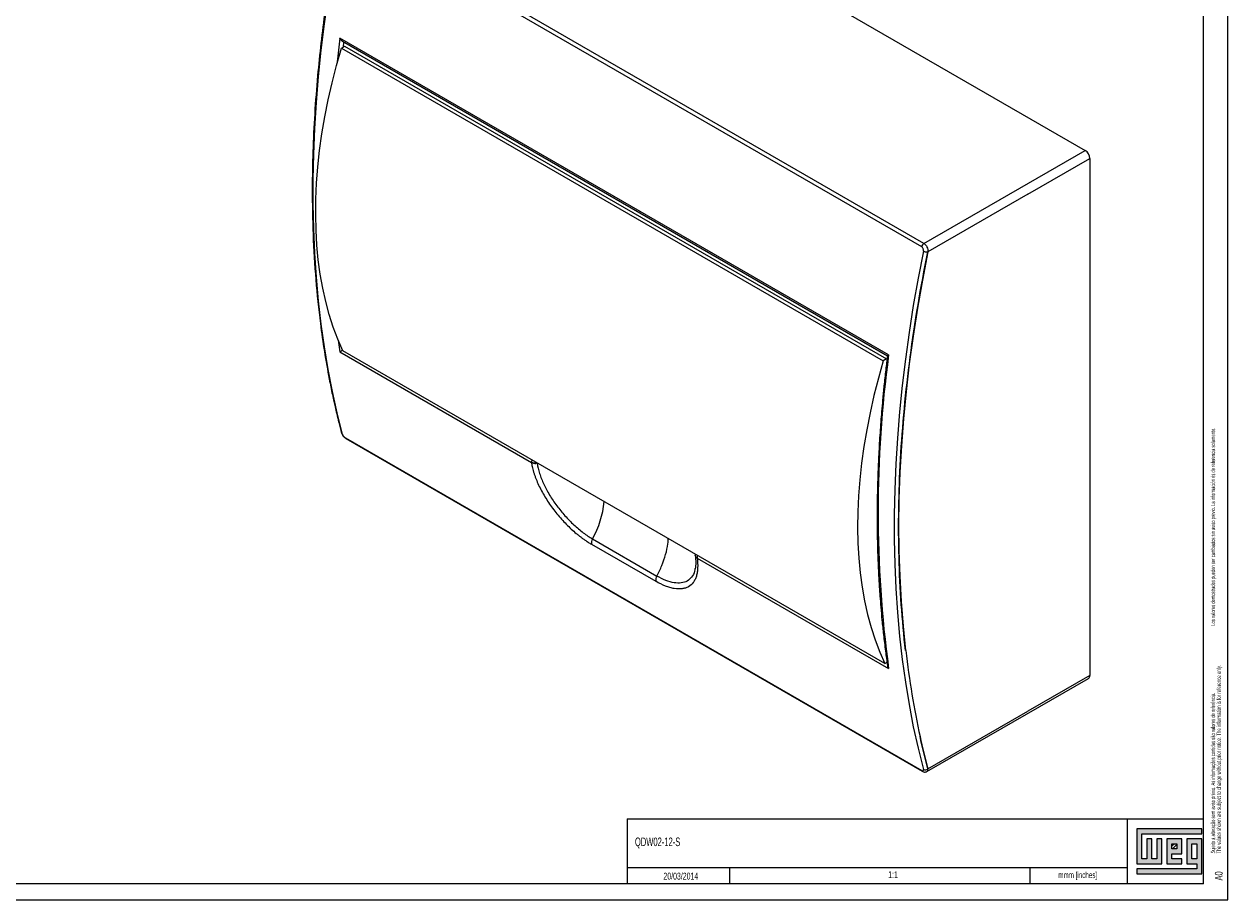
# Model space of a CAD drawing. Header units: millimetres. Extents: x 0 to 1189, y 0 to 841.
# Tile 4 of 7: x 818 to 1189, y 0 to 270. Entities that reach past the tile are written whole.
import ezdxf

# ---------------------------------------------------------------- set-up
doc = ezdxf.new("R2010")
doc.units = ezdxf.units.MM
doc.layers.add('FORMATO', color=7, linetype='Continuous')
doc.layers.add('LEGENDA', color=7, linetype='Continuous')
doc.styles.add('SLDTEXTSTYLE1', font='TXT', dxfattribs={"width": 0.605})
doc.styles.add('SLDTEXTSTYLE2', font='TXT', dxfattribs={"width": 0.569583})

# ---------------------------------------------------------------- blocks, each defined once
blk = doc.blocks.new('SW_NOTE_0')
at = {"color": 0, "linetype": 'Continuous', "lineweight": 0, "attachment_point": 1, "rotation": 90}
for s, insert, char_height, style in [('Sujeito a alteração sem aviso prévio. As informações contidas são valores de referência.                                                           Los valores demostrados pueden ser cambiados sin aviso previo. La información és de referencia solamente.', (-1.71, 0), 1.32292, 'SLDTEXTSTYLE2'), ('The values shown are subject to change without prior notice. The information is for reference only.', (0.06, 0), 1.3229, 'SLDTEXTSTYLE1')]:
    blk.add_mtext(s, dxfattribs=dict(at, insert=insert, char_height=char_height, style=style))

msp = doc.modelspace()

# ---------------------------------------------------------------- hatches: boundary and pattern name
at = {"linetype": 'Continuous'}
msp.add_hatch(color=7, dxfattribs=at).paths.add_polyline_path([(1160.99, 21.93), (1160.99, 11.15), (1168.69, 11.15), (1168.69, 18.85), (1167.15, 18.85), (1167.15, 12.69), (1165.61, 12.69), (1165.61, 18.85), (1164.07, 18.85), (1164.07, 12.69), (1162.53, 12.69), (1162.53, 20.39), (1181.01, 20.39), (1181.01, 21.93)], flags=0)
h = msp.add_hatch(color=7, dxfattribs=at)
h.paths.add_polyline_path([(1160.99, 8.07), (1181.01, 8.07), (1181.01, 18.85), (1176.39, 18.85), (1176.39, 11.15), (1179.47, 11.15), (1179.47, 9.61), (1160.99, 9.61)], flags=0)
h.paths.add_polyline_path([(1177.93, 17.31), (1179.47, 17.31), (1179.47, 12.69), (1177.93, 12.69)], flags=0)
h = msp.add_hatch(color=7, dxfattribs=at)
h.paths.add_polyline_path([(1174.85, 12.69), (1171.77, 12.69), (1171.77, 14.23), (1174.85, 14.23), (1174.85, 18.85), (1170.23, 18.85), (1170.23, 11.15), (1174.85, 11.15)], flags=0)
h.paths.add_polyline_path([(1173.31, 15.77), (1171.77, 15.77), (1171.77, 17.31), (1173.31, 17.31)], flags=0)
h = msp.add_hatch(dxfattribs=at)
h.set_pattern_fill('ANSI31', color=8, scale=0.25, style=0)
h.paths.add_polyline_path([(1173.31, 15.77), (1171.77, 15.77), (1171.77, 17.31), (1173.31, 17.31)], flags=0)

# ---------------------------------------------------------------- linework, layer by layer
at = {"color": 7, "linetype": 'Continuous', "lineweight": 15}
for p, q in [((967.56, 333.29), (1145.04, 230.83)), ((1095.38, 202.16), (917.89, 304.62)), ((1094.69, 201.16), (917.21, 303.62)), ((1084.52, 167.85), (915.52, 265.41)), ((916.29, 264.49), (1084.15, 167.59)), ((916.6, 262.71), (916.77, 264.21)), ((915.98, 262.35), (917, 262.94)), ((915.98, 262.35), (1082.85, 166.01)), ((917, 262.94), (1083.87, 166.61)), ((1095.38, 202.16), (1145.04, 230.83)), ((1127.36, 217.36), (1146.45, 228.38)), ((1146.45, 228.38), (1146.45, 69.16)), ((1127.36, 217.36), (1096.6, 199.61)), ((915.52, 168.81), (974.5, 134.76)), ((1083.32, 72.79), (916.45, 169.13)), ((1083.87, 166.61), (1082.85, 166.01)), ((917.21, 142.34), (1094.69, 39.88)), ((917.39, 142.08), (1094.88, 39.62)), ((974.5, 134.76), (974.51, 134.72)), ((993.01, 109.55), (1012.81, 98.12)), ((993.34, 111.18), (1013.14, 99.75)), ((1024.98, 106.47), (1024.95, 106.34)), ((1024.95, 106.34), (1024.97, 105.99)), ((1025.54, 105.26), (1025.54, 105.3)), ((1025.54, 105.3), (1084.52, 71.25)), ((1089.74, 76.85), (1089.74, 76.85)), ((1083.32, 72.79), (1084.02, 73.2)), ((1096.32, 39.54), (1146.04, 68.24)), ((1146.45, 69.16), (1127.36, 58.14)), ((1096.6, 40.38), (1127.36, 58.14)), ((1094.19, 50.31), (1094.19, 50.31))]:
    msp.add_line(p, q, dxfattribs=at)
at = {"color": 8, "linetype": 'Continuous', "lineweight": 15}
for p, q in [((915.02, 172.39), (915.52, 168.81)), ((976.29, 134.58), (976.29, 134.5)), ((976.29, 134.5), (976.4, 134.52)), ((1024.99, 106.47), (1024.95, 106.33))]:
    msp.add_line(p, q, dxfattribs=at)
at = {"color": 7, "linetype": 'Continuous', "lineweight": 0}
for p, q in [((1181.01, 21.93), (1160.99, 21.93)), ((1160.99, 21.93), (1160.99, 11.15)), ((1162.53, 20.39), (1181.01, 20.39)), ((1162.53, 12.69), (1162.53, 20.39)), ((1165.61, 18.85), (1164.07, 18.85)), ((1164.07, 18.85), (1164.07, 12.69)), ((1165.61, 12.69), (1165.61, 18.85)), ((1168.69, 18.85), (1167.15, 18.85)), ((1167.15, 18.85), (1167.15, 12.69)), ((1168.69, 11.15), (1168.69, 18.85)), ((1174.85, 18.85), (1170.23, 18.85)), ((1170.23, 18.85), (1170.23, 11.15)), ((1174.85, 14.23), (1174.85, 18.85)), ((1181.01, 18.85), (1176.39, 18.85)), ((1176.39, 18.85), (1176.39, 11.15)), ((1181.01, 20.39), (1181.01, 21.93)), ((1181.01, 8.07), (1181.01, 18.85)), ((1171.77, 17.31), (1173.31, 17.31)), ((1171.77, 15.77), (1171.77, 17.31)), ((1173.31, 15.77), (1171.77, 15.77)), ((1173.31, 17.31), (1173.31, 15.77)), ((1177.93, 12.69), (1177.93, 17.31)), ((1177.93, 17.31), (1179.47, 17.31)), ((1179.47, 17.31), (1179.47, 12.69)), ((1160.99, 11.15), (1168.69, 11.15)), ((1164.07, 12.69), (1162.53, 12.69)), ((1167.15, 12.69), (1165.61, 12.69)), ((1170.23, 11.15), (1174.85, 11.15)), ((1171.77, 14.23), (1174.85, 14.23)), ((1171.77, 12.69), (1171.77, 14.23)), ((1174.85, 12.69), (1171.77, 12.69)), ((1174.85, 11.15), (1174.85, 12.69)), ((1176.39, 11.15), (1179.47, 11.15)), ((1179.47, 12.69), (1177.93, 12.69)), ((1179.47, 11.15), (1179.47, 9.61)), ((1035.52, 10.02), (1035.52, 5)), ((1128, 10.03), (1128, 5)), ((1160.99, 9.61), (1160.99, 8.07)), ((1179.47, 9.61), (1160.99, 9.61)), ((1160.99, 8.07), (1181.01, 8.07))]:
    msp.add_line(p, q, dxfattribs=at)
at = {"color": 7, "linetype": 'Continuous', "lineweight": 15, "flags": 128}
for points in [[(916.31, 143.46), (914.69, 149.98), (913.22, 156.63), (911.92, 163.41), (910.77, 170.33), (909.79, 177.36), (908.97, 184.52), (908.32, 191.79), (907.82, 199.17), (907.49, 206.66), (907.33, 214.25), (907.33, 221.94), (907.49, 229.72), (907.82, 237.59), (908.32, 245.54), (908.97, 253.57), (909.79, 261.67), (910.77, 269.84), (911.92, 278.07), (913.22, 286.37), (914.69, 294.71), (916.31, 303.1)], [(916.45, 169.13), (914.9, 172.68), (913.5, 176.4), (912.26, 180.26), (911.17, 184.27), (910.25, 188.42), (909.49, 192.7), (908.89, 197.1), (908.46, 201.62), (908.19, 206.25), (908.08, 210.99), (908.14, 215.82), (908.36, 220.74), (908.75, 225.74), (909.3, 230.82), (910.01, 235.96), (910.89, 241.16), (911.92, 246.4), (913.12, 251.69), (914.47, 257.01), (915.98, 262.35)], [(1095.21, 199.83), (1093.59, 191.44), (1092.12, 183.09), (1090.81, 174.8), (1089.67, 166.56), (1088.69, 158.39), (1087.87, 150.29), (1087.21, 142.26), (1086.72, 134.31), (1086.39, 126.44), (1086.23, 118.66), (1086.23, 110.98), (1086.39, 103.39), (1086.72, 95.9), (1087.21, 88.52), (1087.87, 81.24), (1088.69, 74.09), (1089.67, 67.05), (1090.81, 60.14), (1092.12, 53.35), (1093.59, 46.7), (1095.21, 40.18)], [(1096.6, 199.61), (1094.91, 190.89), (1093.39, 182.22), (1092.05, 173.61), (1090.88, 165.06), (1089.89, 156.58), (1089.07, 148.18), (1088.43, 139.86), (1087.97, 131.63), (1087.69, 123.48), (1087.59, 115.44), (1087.66, 107.49), (1087.92, 99.66), (1088.35, 91.94), (1088.96, 84.33), (1089.74, 76.85)], [(1082.85, 166.01), (1081.35, 160.67), (1080, 155.35), (1078.8, 150.06), (1077.77, 144.82), (1076.89, 139.62), (1076.18, 134.48), (1075.63, 129.41), (1075.24, 124.41), (1075.01, 119.48), (1074.96, 114.65), (1075.06, 109.92), (1075.33, 105.28), (1075.77, 100.76), (1076.37, 96.36), (1077.13, 92.08), (1078.05, 87.93), (1079.13, 83.93), (1080.38, 80.06), (1081.77, 76.35), (1083.32, 72.79)], [(1024.95, 106.33), (1024.95, 106.31), (1024.95, 106.14)], [(1094.2, 50.32), (1094.2, 50.32), (1094.2, 50.32), (1094.19, 50.32), (1094.19, 50.32), (1094.19, 50.32), (1094.19, 50.32), (1094.19, 50.31), (1094.19, 50.31)]]:
    msp.add_lwpolyline(points, dxfattribs=at)
at = {"color": 8, "linetype": 'Continuous', "lineweight": 15, "flags": 128}
for points in [[(915.52, 265.41), (914.76, 258.97), (914.59, 257.46)], [(975.9, 134.46), (975.9, 134.63), (975.9, 134.81)]]:
    msp.add_lwpolyline(points, dxfattribs=at)
at = {"color": 7, "linetype": 'Continuous', "lineweight": 15}
for centre, radius, start, end in [((1143.38, 228.24), 3.07, 2.6055, 57.3945), ((1096.23, 200.85), 1.57, 122.9339, 168.373), ((1439.99, 119.55), 358.74, 172.2619, 187.7381), ((975.63, 136.88), 2.44, 242.704, 276.4115), ((995.52, 109.89), 2.53, 149.3338, 187.7381), ((1026.03, 106.22), 1.08, 184.2361, 243.1902), ((1015.32, 98.46), 2.53, 149.3338, 187.7381), ((1092.33, 65.43), 11.71, 102.6101, 102.7478), ((1145.5, 69.04), 0.959, 304.0564, 7.2558), ((1329.23, 102.14), 240.69, 192.4358, 194.8691), ((1095.76, 41.33), 1.27, 244.5193, 311.4898)]:
    msp.add_arc(centre, radius, start, end, dxfattribs=at)
at = {"color": 8, "linetype": 'Continuous', "lineweight": 15}
for centre, radius, start, end in [((917.6, 142.43), 0.403, 191.8417, 238.3646), ((975.82, 134.87), 1.32, 150.6159, 184.7979), ((967.84, 125.4), 29.2, 330.8577, 354.6523), ((1026.88, 105.4), 1.35, 150.9902, 184.4235), ((1095.09, 39.97), 0.403, 191.8467, 238.2647)]:
    msp.add_arc(centre, radius, start, end, dxfattribs=at)
at = {"color": 7, "linetype": 'Continuous', "lineweight": 15}
for points, knots in [([(916.02, 303.49), (915.79, 302.36), (915.38, 300.29), (914.84, 297.48), (914.41, 295.23), (914.08, 293.39), (913.5, 290.17), (912.39, 283.68), (910.99, 274.36), (909.66, 263.85), (908.56, 253.22), (907.71, 242.08), (907.16, 230.49), (906.94, 218.05), (907.18, 204.84), (908.02, 190.98), (909.27, 179.02), (910.72, 168.87), (911.86, 162.39), (912.73, 158), (913.2, 155.69), (913.64, 153.67), (914.08, 151.71), (914.58, 149.56), (915.24, 146.85), (915.75, 144.88), (916.03, 143.81)], [0, 0, 0, 0, 0.0191875, 0.0351635, 0.0479173, 0.0575788, 0.0665363, 0.1030333, 0.1688145, 0.2275496, 0.2862861, 0.3562113, 0.4261387, 0.4960683, 0.5850702, 0.6740762, 0.7630865, 0.8218387, 0.8805929, 0.8978285, 0.914429, 0.9296202, 0.9410508, 0.9565998, 0.9762549, 1, 1, 1, 1]), ([(916.29, 264.5), (916.28, 264.5), (916.2, 264.54), (916.01, 264.7), (915.8, 264.93), (915.66, 265.16), (915.58, 265.3), (915.54, 265.37), (915.52, 265.41)], [0, 0, 0, 0, 0.0276933, 0.2322272, 0.6149377, 0.8074223, 0.876472, 1, 1, 1, 1]), ([(1095.21, 199.83), (1095.24, 199.95), (1095.24, 200.08), (1095.22, 200.34), (1095.19, 200.47), (1095.09, 200.72), (1095.03, 200.84), (1094.88, 201.03), (1094.79, 201.11), (1094.69, 201.16)], [0, 0, 0, 0, 0.25, 0.25, 0.5, 0.5, 0.75, 0.75, 1, 1, 1, 1]), ([(1095.38, 202.16), (1095.47, 202.11), (1095.56, 202.04), (1095.74, 201.89), (1095.83, 201.8), (1095.99, 201.62), (1096.07, 201.51), (1096.21, 201.3), (1096.27, 201.18), (1096.44, 200.83), (1096.52, 200.57), (1096.59, 200.2), (1096.61, 200.08), (1096.62, 199.84), (1096.61, 199.72), (1096.6, 199.61)], [0, 0, 0, 0, 0.125, 0.125, 0.25, 0.25, 0.375, 0.375, 0.5, 0.5, 0.75, 0.75, 0.875, 0.875, 1, 1, 1, 1]), ([(1089.74, 76.85), (1088.65, 86.12), (1087.97, 95.7), (1087.45, 115.35), (1087.61, 125.44), (1088.76, 146.03), (1089.75, 156.53), (1092.56, 177.85), (1094.38, 188.67), (1096.6, 199.61)], [0, 0, 0, 0, 0.25, 0.25, 0.5, 0.5, 0.75, 0.75, 1, 1, 1, 1]), ([(1095.21, 199.83), (1095.3, 199.78), (1095.4, 199.73), (1095.64, 199.65), (1095.78, 199.62), (1096.05, 199.57), (1096.18, 199.56), (1096.42, 199.57), (1096.52, 199.58), (1096.6, 199.61)], [0, 0, 0, 0, 0.25, 0.25, 0.5, 0.5, 0.75, 0.75, 1, 1, 1, 1]), ([(915.52, 168.81), (915.6, 168.85), (915.74, 168.94), (916.01, 169.11), (916.23, 169.25), (916.33, 169.32), (916.36, 169.34)], [0, 0, 0, 0, 0.360022, 0.718593, 0.910193, 1, 1, 1, 1]), ([(1084.15, 167.6), (1083.97, 166.16), (1083.59, 163.06), (1083.1, 158.53), (1082.68, 154.22), (1082.36, 150.53), (1082.09, 147.17), (1081.86, 143.94), (1081.64, 140.61), (1081.46, 137.35), (1081.31, 134.15), (1081.19, 131.01), (1081.09, 127.83), (1081.02, 124.62), (1080.98, 121.49), (1080.96, 118.87), (1080.97, 116.9), (1080.97, 115.48), (1080.99, 114.06), (1081.01, 112.42), (1081.04, 110.44), (1081.12, 107.3), (1081.26, 103.33), (1081.46, 99.39), (1081.65, 96.2), (1081.84, 93.37), (1082.11, 89.97), (1082.47, 86.01), (1082.94, 81.49), (1083.5, 76.79), (1083.95, 73.62), (1084.17, 72.12)], [0, 0, 0, 0, 0.042359, 0.091199, 0.134011, 0.170776, 0.201481, 0.23464, 0.267921, 0.302186, 0.333612, 0.365735, 0.398331, 0.431385, 0.464896, 0.495576, 0.512998, 0.526709, 0.540249, 0.557534, 0.578564, 0.602794, 0.65716, 0.705454, 0.729871, 0.760521, 0.797709, 0.841426, 0.891653, 0.948367, 1, 1, 1, 1]), ([(1084.52, 167.85), (1084.44, 167.8), (1084.27, 167.71), (1084.16, 167.62), (1084.15, 167.61), (1084.15, 167.6)], [0, 0, 0, 0, 0.416604, 0.83153, 1, 1, 1, 1]), ([(916.03, 143.81), (916.08, 143.67), (916.17, 143.38), (916.46, 142.92), (916.8, 142.54), (917.12, 142.25), (917.3, 142.14), (917.39, 142.08)], [0, 0, 0, 0, 0.2096544, 0.4412188, 0.7014477, 0.8457869, 1, 1, 1, 1]), ([(916.31, 143.46), (916.34, 143.37), (916.38, 143.27), (916.49, 143.06), (916.57, 142.95), (916.73, 142.74), (916.82, 142.64), (917.02, 142.47), (917.11, 142.4), (917.21, 142.34)], [0, 0, 0, 0, 0.25, 0.25, 0.5, 0.5, 0.75, 0.75, 1, 1, 1, 1]), ([(975.9, 134.46), (975.77, 134.46), (975.64, 134.46), (975.39, 134.48), (975.26, 134.5), (975.02, 134.55), (974.91, 134.58), (974.7, 134.66), (974.6, 134.71), (974.5, 134.76)], [0, 0, 0, 0, 0.25, 0.25, 0.5, 0.5, 0.75, 0.75, 1, 1, 1, 1]), ([(974.51, 134.72), (974.53, 134.61), (974.56, 134.39), (974.62, 134.06), (974.69, 133.73), (974.76, 133.39), (974.88, 132.89), (975.06, 132.21), (975.32, 131.35), (975.62, 130.47), (976.06, 129.28), (976.71, 127.78), (977.61, 125.97), (978.64, 124.17), (979.78, 122.37), (981.03, 120.61), (982.36, 118.9), (983.77, 117.26), (985.24, 115.69), (986.76, 114.22), (988.05, 113.08), (989.1, 112.23), (989.88, 111.62), (990.67, 111.05), (991.37, 110.57), (991.98, 110.17), (992.5, 109.85), (992.84, 109.65), (993.01, 109.55)], [0, 0, 0, 0, 0.012531, 0.025057, 0.037583, 0.050112, 0.06265, 0.093754, 0.124864, 0.15604, 0.187218, 0.250025, 0.312366, 0.374559, 0.437175, 0.499807, 0.561986, 0.624301, 0.687112, 0.74944, 0.811611, 0.842947, 0.874262, 0.905702, 0.937127, 0.958091, 0.979041, 1, 1, 1, 1]), ([(976.29, 134.5), (976.44, 133.49), (976.69, 132.45), (977.2, 130.83), (977.39, 130.29), (977.83, 129.18), (978.07, 128.62), (978.84, 126.94), (979.43, 125.82), (980.43, 124.15), (980.79, 123.6), (981.53, 122.49), (981.91, 121.94), (983.1, 120.34), (983.94, 119.31), (985.27, 117.81), (985.73, 117.33), (986.65, 116.39), (987.12, 115.93), (988.53, 114.63), (989.49, 113.83), (991.43, 112.37), (992.39, 111.73), (993.34, 111.18)], [0, 0, 0, 0, 0.125, 0.125, 0.1875, 0.1875, 0.25, 0.25, 0.375, 0.375, 0.4375, 0.4375, 0.5, 0.5, 0.625, 0.625, 0.6875, 0.6875, 0.75, 0.75, 0.875, 0.875, 1, 1, 1, 1]), ([(1025.54, 105.26), (1025.69, 104.18), (1025.74, 103.17), (1025.68, 101.77), (1025.64, 101.33), (1025.5, 100.49), (1025.32, 99.69), (1025.05, 98.99), (1024.81, 98.51), (1024.73, 98.35), (1024.54, 98.05), (1024.45, 97.9), (1023.93, 97.21), (1023.44, 96.78), (1022.58, 96.29), (1022.27, 96.16), (1021.78, 96), (1021.61, 95.95), (1021.26, 95.88), (1021.08, 95.84), (1020.17, 95.73), (1019.38, 95.75), (1018.09, 95.97), (1017.64, 96.07), (1016.73, 96.33), (1016.26, 96.49), (1014.83, 97.04), (1013.84, 97.52), (1012.81, 98.12)], [0, 0, 0, 0, 0.125, 0.125, 0.1875, 0.1875, 0.25, 0.3125, 0.3125, 0.34375, 0.34375, 0.375, 0.375, 0.5, 0.5, 0.5625, 0.5625, 0.59375, 0.59375, 0.625, 0.625, 0.75, 0.75, 0.8125, 0.8125, 0.875, 0.875, 1, 1, 1, 1]), ([(1024.96, 106.06), (1025.04, 105.3), (1025.2, 103.8), (1025.02, 102.61), (1024.94, 102.02)], [0, 0, 0, 0, 0.5022755, 1, 1, 1, 1]), ([(1025.54, 105.3), (1025.35, 105.4), (1025.21, 105.54), (1025.01, 105.82), (1024.95, 105.98), (1024.95, 106.14)], [0, 0, 0, 0, 0.5, 0.5, 1, 1, 1, 1]), ([(1084.16, 72.11), (1084.19, 71.96), (1084.25, 71.73), (1084.37, 71.49), (1084.45, 71.35), (1084.49, 71.29), (1084.52, 71.25)], [0, 0, 0, 0, 0.4972531, 0.7485658, 0.8387161, 1, 1, 1, 1]), ([(1094.69, 39.88), (1094.88, 39.77), (1095.05, 39.75), (1095.19, 39.83), (1095.22, 39.88), (1095.24, 40.01), (1095.24, 40.09), (1095.21, 40.18)], [0, 0, 0, 0, 0.5, 0.5, 0.75, 0.75, 1, 1, 1, 1]), ([(1094.88, 39.62), (1094.99, 39.57), (1095.22, 39.45), (1095.6, 39.38), (1095.99, 39.39), (1096.21, 39.49), (1096.32, 39.54)], [0, 0, 0, 0, 0.228223, 0.472982, 0.73269, 1, 1, 1, 1])]:
    msp.add_open_spline(points, degree=3, knots=knots, dxfattribs=at)
at = {"color": 8, "linetype": 'Continuous', "lineweight": 15}
for points, knots in [([(916.03, 143.81), (916.04, 143.8), (916.04, 143.74), (916.12, 143.61), (916.24, 143.52), (916.31, 143.46)], [0, 0, 0, 0, 0.059154, 0.388393, 1, 1, 1, 1]), ([(1013.14, 99.75), (1013.68, 100.83), (1014.78, 103.02), (1015.89, 106.39), (1016.55, 109.19), (1016.63, 110.75), (1016.66, 111.28)], [0, 0, 0, 0, 0.282547, 0.56923, 0.85523, 1, 1, 1, 1]), ([(1024.88, 102.09), (1024.84, 101.8), (1024.69, 100.71), (1023.91, 99.36), (1022.55, 98.1), (1020.7, 97.52), (1018.47, 97.59), (1015.94, 98.28), (1014.07, 99.26), (1013.14, 99.75)], [0, 0, 0, 0, 0.05651, 0.214245, 0.37148, 0.529245, 0.685942, 0.843253, 1, 1, 1, 1]), ([(1096.32, 39.54), (1096.32, 39.54), (1096.46, 39.56), (1096.6, 39.84), (1096.6, 40.2), (1096.6, 40.38)], [0, 0, 0, 0, 0.003437, 0.501503, 1, 1, 1, 1])]:
    msp.add_open_spline(points, degree=3, knots=knots, dxfattribs=at)
at = {"color": 7, "linetype": 'Continuous', "lineweight": 15}
for points in [[(976.29, 134.5), (976.16, 134.48), (976.03, 134.47), (975.9, 134.46)], [(1089.77, 76.86), (1090.85, 67.67), (1092.33, 58.81), (1094.2, 50.32)], [(1094.19, 50.31), (1094.19, 50.32), (1094.2, 50.32), (1094.2, 50.32)], [(1096.6, 40.38), (1095.74, 43.64), (1094.93, 46.95), (1094.19, 50.31)]]:
    msp.add_open_spline(points, degree=3, dxfattribs=at)
at = {"layer": 'FORMATO'}
for p, q in [((1189, 0), (1189, 841)), ((1181.52, 5), (1181.52, 831)), ((1004, 25), (1004, 5)), ((1181.52, 5), (22.52, 5))]:
    msp.add_line(p, q, dxfattribs=at)
at = {"layer": 'FORMATO', "lineweight": 0}
for p, q in [((1004, 25), (1181.52, 25)), ((1158, 25), (1158, 5)), ((1004, 10.02), (1035.52, 10.02)), ((1035.52, 10.02), (1158, 10.03)), ((0, 0), (1189, 0))]:
    msp.add_line(p, q, dxfattribs=at)

# ---------------------------------------------------------------- block references
at = {"color": 7, "linetype": 'Continuous', "lineweight": 0}
msp.add_blockref('SW_NOTE_0', (1185.45, 14.3), dxfattribs=at)

# ---------------------------------------------------------------- texts
at = {"layer": 'FORMATO', "insert": (1136.78, 8.62), "char_height": 1.9, "attachment_point": 1, "style": 'SLDTEXTSTYLE1'}
msp.add_mtext('mmm [inches]', dxfattribs=at)
at = {"layer": 'LEGENDA', "style": 'SLDTEXTSTYLE1'}
for s, insert, char_height, attachment_point in [('QDW02-12-S', (1006.39, 19.22), 2.646, 1), ('20/03/2014', (1020.52, 8.38), 2.117, 2), ('1:1', (1085.89, 8.85), 2.117, 2)]:
    msp.add_mtext(s, dxfattribs=dict(at, insert=insert, char_height=char_height, attachment_point=attachment_point))
at = {"layer": 'LEGENDA', "insert": (1184.98, 5.98), "char_height": 2.381, "attachment_point": 1, "rotation": 90, "style": 'SLDTEXTSTYLE1'}
msp.add_mtext('A0', dxfattribs=at)

doc.saveas('drawing.dxf')
